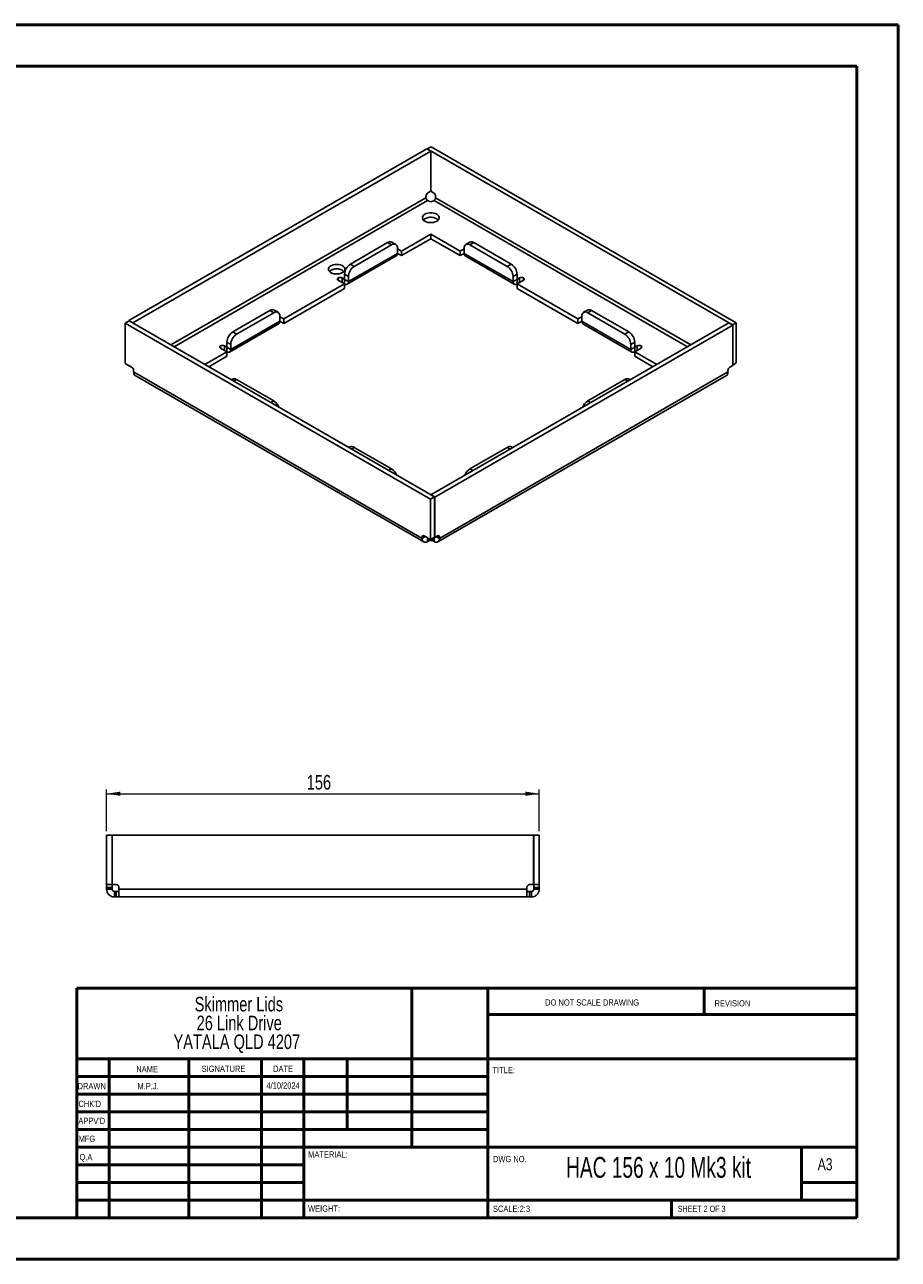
# Paper-space layout 'Sheet2' of a CAD drawing. Header units: millimetres. Extents: x 0 to 420, y 0 to 297.
# Tile 2 of 2: x 210 to 420, y 0 to 297. Entities that reach past the tile are written whole.
import ezdxf

# ---------------------------------------------------------------- set-up
doc = ezdxf.new("R2010")
doc.units = ezdxf.units.MM
doc.styles.add('SLDTEXTSTYLE0', font='TXT', dxfattribs={"width": 0.6875})
doc.styles.add('SLDTEXTSTYLE1', font='TXT', dxfattribs={"width": 0.75})
doc.dimstyles.new('SLDDIMSTYLE0', dxfattribs={"dimtxt": 3.5, "dimasz": 3.302, "dimexe": 0, "dimexo": 0.0625, "dimgap": 0.875, "dimtad": 1, "dimdec": 0, "dimlfac": 1.5, "dimrnd": 1e-09, "dimzin": 12, "dimdsep": 46, "dimtxsty": 'SLDTEXTSTYLE1', "dimsah": 1, "dimcen": 0.09, "dimadec": 0, "dimazin": 3, "dimtfac": 1, "dimtdec": 0, "dimtofl": 0, "dimtmove": 0, "dimatfit": 3, "dimfxl": 1, "dimfrac": 2, "dimtolj": 1, "dimtzin": 12, "dimarcsym": 0})

# ---------------------------------------------------------------- blocks, each defined once
blk = doc.blocks.new('SW_NOTE_0_1')
at = {"color": 0, "linetype": 'Continuous', "lineweight": 0, "char_height": 3.5, "attachment_point": 2, "style": 'SLDTEXTSTYLE1'}
for s, insert in [('Skimmer Lids', (13.89, 4.51)), ('26 Link Drive', (13.98, -0.01)), ('YATALA QLD 4207', (13.4, -4.54))]:
    blk.add_mtext(s, dxfattribs=dict(at, insert=insert))
blk = doc.blocks.new('_D_2')
at = {"color": 7, "linetype": 'Continuous', "lineweight": 0}
for p, q in [((230.06, 103.21), (230.06, 113.21)), ((334.06, 103.21), (334.06, 113.21)), ((230.06, 112.21), (334.06, 112.21))]:
    blk.add_line(p, q, dxfattribs=at)
at = {"color": 7, "linetype": 'Continuous', "lineweight": 18}
for points in [[(230.06, 112.21), (233.37, 111.71), (233.37, 112.72)], [(334.06, 112.21), (330.76, 112.72), (330.76, 111.71)]]:
    blk.add_solid(points, dxfattribs=at)
at = {"color": 7, "linetype": 'Continuous', "lineweight": 18, "insert": (278.18, 116.73), "char_height": 3.5, "attachment_point": 1, "style": 'SLDTEXTSTYLE1'}
blk.add_mtext('156', dxfattribs=at)

psp = doc.layouts.new('Sheet2')

# ---------------------------------------------------------------- linework, layer by layer
at = {"color": 7, "linetype": 'Continuous', "lineweight": 50}
for p, q in [((0.38, 297.21), (420.38, 297.21)), ((420.38, 0.21), (420.38, 297.21)), ((10.38, 287.21), (410.38, 287.21)), ((410.38, 287.21), (410.38, 10.21)), ((222.88, 65.46), (410.08, 65.46)), ((222.88, 65.46), (222.88, 10.21)), ((303.48, 65.46), (303.48, 27.21)), ((321.68, 65.46), (321.68, 10.21)), ((373.68, 59.09), (373.68, 65.46)), ((410.08, 59.09), (321.68, 59.09)), ((410.08, 48.46), (222.88, 48.46)), ((230.68, 48.46), (230.68, 10.21)), ((249.87, 48.46), (249.87, 10.21)), ((267.28, 48.46), (267.28, 10.21)), ((277.48, 10.21), (277.48, 48.46)), ((287.88, 31.46), (287.88, 48.46)), ((321.68, 44.21), (222.88, 44.21)), ((321.68, 39.96), (222.88, 39.96)), ((321.68, 35.71), (222.88, 35.71)), ((321.68, 31.46), (222.88, 31.46)), ((277.48, 27.21), (222.88, 27.21)), ((277.48, 27.21), (410.08, 27.21)), ((397.08, 14.46), (397.08, 27.21)), ((277.48, 22.96), (222.88, 22.96)), ((277.48, 18.71), (222.88, 18.71)), ((410.08, 18.71), (397.08, 18.71)), ((222.88, 14.46), (410.38, 14.46)), ((365.88, 10.21), (365.88, 14.46)), ((10.38, 10.21), (410.38, 10.21)), ((0.38, 0.21), (420.38, 0.21))]:
    psp.add_line(p, q, dxfattribs=at)
at = {"color": 7, "linetype": 'Continuous', "lineweight": 25}
for p, q in [((307.03, 267.37), (235.42, 226.03)), ((307.97, 266.82), (307.03, 267.37)), ((308.09, 267.87), (307.15, 267.33)), ((307.15, 267.3), (307.15, 267.33)), ((380.5, 224.98), (307.15, 267.33)), ((381.44, 225.53), (308.09, 267.87)), ((307.97, 266.82), (236.37, 225.49)), ((307.97, 257.13), (307.97, 266.82)), ((306.84, 255.58), (245.51, 220.18)), ((306.84, 255.94), (306.84, 255.58)), ((307.97, 257.13), (307.31, 256.75)), ((308.68, 256.75), (307.97, 257.16)), ((309.15, 255.58), (309.15, 255.94)), ((370.48, 220.18), (309.15, 255.58)), ((246.27, 219.74), (307.22, 254.93)), ((307.22, 254.93), (307.53, 254.75)), ((308.47, 254.75), (308.77, 254.93)), ((308.77, 254.93), (369.73, 219.74)), ((308, 246.83), (300.93, 242.75)), ((315.07, 242.75), (308, 246.83)), ((308, 245.74), (308, 246.83)), ((297.63, 244.79), (288.67, 239.62)), ((298.57, 244.25), (289.61, 239.08)), ((298.57, 244.25), (297.63, 244.79)), ((299.57, 244.35), (298.63, 244.89)), ((300.93, 241.66), (308, 245.74)), ((308, 245.74), (315.07, 241.66)), ((317.37, 244.89), (316.42, 244.35)), ((318.37, 244.79), (317.42, 244.25)), ((326.38, 239.08), (317.42, 244.25)), ((327.32, 239.62), (318.37, 244.79)), ((287.92, 234.79), (299.71, 241.6)), ((288.2, 235.4), (299.98, 242.21)), ((299.98, 242.21), (299.98, 243.43)), ((300.93, 242.75), (299.98, 243.29)), ((300.93, 241.66), (299.98, 242.21)), ((300.93, 242.75), (300.93, 241.66)), ((316.01, 243.29), (315.07, 242.75)), ((315.07, 241.66), (315.07, 242.75)), ((316.01, 242.21), (315.07, 241.66)), ((316.01, 243.43), (316.01, 242.21)), ((316.01, 242.21), (327.8, 235.4)), ((316.29, 241.6), (328.07, 234.79)), ((288.67, 239.62), (289.61, 239.08)), ((326.38, 239.08), (327.32, 239.62)), ((287.25, 234.86), (272.64, 226.42)), ((285.72, 235.74), (285.72, 236.29)), ((285.72, 235.74), (287.25, 234.86)), ((287.25, 235.95), (286.67, 236.29)), ((286.67, 236.29), (286.67, 235.2)), ((288.2, 236.63), (287.25, 237.17)), ((287.25, 237.17), (287.25, 235.95)), ((288.2, 235.4), (287.25, 235.95)), ((287.25, 234.86), (287.25, 235.95)), ((287.25, 233.77), (287.25, 234.86)), ((288.2, 236.63), (288.2, 235.4)), ((328.74, 237.17), (327.8, 236.63)), ((327.8, 235.4), (327.8, 236.63)), ((327.8, 235.4), (328.74, 235.95)), ((328.74, 235.95), (328.74, 237.17)), ((329.33, 236.29), (328.74, 235.95)), ((328.74, 234.86), (328.74, 235.95)), ((328.74, 234.86), (330.27, 235.74)), ((343.35, 226.42), (328.74, 234.86)), ((328.74, 234.86), (328.74, 233.77)), ((329.33, 235.2), (329.33, 236.29)), ((330.27, 236.29), (330.27, 235.74)), ((272.64, 225.33), (287.25, 233.77)), ((328.74, 233.77), (343.35, 225.33)), ((234.55, 225.42), (235.49, 225.96)), ((236.37, 225.49), (235.42, 226.03)), ((235.42, 226.03), (235.42, 225.92)), ((235.49, 225.96), (308.85, 183.62)), ((259.91, 219.07), (271.7, 225.88)), ((269.34, 228.46), (260.38, 223.29)), ((270.28, 227.92), (261.33, 222.75)), ((270.28, 227.92), (269.34, 228.46)), ((271.28, 228.02), (270.34, 228.56)), ((271.7, 225.88), (271.7, 227.1)), ((272.64, 226.42), (271.7, 226.97)), ((272.64, 225.33), (271.7, 225.88)), ((272.64, 226.42), (272.64, 225.33)), ((344.29, 226.97), (343.35, 226.42)), ((343.35, 225.33), (343.35, 226.42)), ((344.29, 225.88), (343.35, 225.33)), ((344.29, 227.1), (344.29, 225.88)), ((344.29, 225.88), (356.08, 219.07)), ((345.65, 228.56), (344.71, 228.02)), ((346.65, 228.46), (345.71, 227.92)), ((354.67, 222.75), (345.71, 227.92)), ((355.61, 223.29), (346.65, 228.46)), ((234.55, 225.42), (307.9, 183.07)), ((234.55, 215.73), (234.55, 225.42)), ((236.37, 225.46), (236.37, 225.49)), ((259.64, 218.46), (271.42, 225.27)), ((260.38, 223.29), (261.33, 222.75)), ((308.02, 184.12), (379.63, 225.46)), ((308.96, 183.58), (380.57, 224.91)), ((344.57, 225.27), (356.36, 218.46)), ((354.67, 222.75), (355.61, 223.29)), ((379.63, 225.46), (380.57, 224.91)), ((381.44, 225.53), (380.5, 224.98)), ((380.5, 224.95), (380.5, 224.98)), ((380.57, 224.91), (380.57, 215.22)), ((381.44, 215.84), (381.44, 225.53)), ((257.44, 219.96), (257.44, 219.41)), ((258.97, 219.62), (258.38, 219.96)), ((258.38, 219.96), (258.38, 218.87)), ((259.91, 220.3), (258.97, 220.84)), ((258.97, 220.84), (258.97, 219.62)), ((259.91, 220.3), (259.91, 219.07)), ((357.02, 220.84), (356.08, 220.3)), ((356.08, 219.07), (356.08, 220.3)), ((357.02, 219.62), (357.02, 220.84)), ((357.61, 219.96), (357.02, 219.62)), ((357.61, 218.87), (357.61, 219.96)), ((358.55, 219.41), (358.55, 219.96)), ((258.97, 218.53), (253.67, 215.47)), ((254.61, 214.93), (258.97, 217.44)), ((257.44, 219.41), (258.97, 218.53)), ((259.91, 219.07), (258.97, 219.62)), ((258.97, 218.53), (258.97, 219.62)), ((258.97, 217.44), (258.97, 218.53)), ((356.08, 219.07), (357.02, 219.62)), ((357.02, 218.53), (357.02, 219.62)), ((357.02, 218.53), (358.55, 219.41)), ((362.32, 215.47), (357.02, 218.53)), ((357.02, 218.53), (357.02, 217.44)), ((357.02, 217.44), (361.38, 214.93)), ((236.08, 214.84), (234.55, 215.73)), ((236.55, 213.67), (236.55, 214.03)), ((379.44, 213.67), (379.44, 214.03)), ((379.91, 214.84), (380.57, 215.22)), ((381.44, 215.84), (380.57, 215.33)), ((236.55, 213.67), (305.9, 173.64)), ((236.94, 212.82), (306.29, 172.79)), ((260.33, 211.96), (260.04, 211.79)), ((261.33, 211.86), (260.62, 211.46)), ((261.33, 211.86), (270.28, 206.69)), ((309.71, 172.79), (379.05, 212.82)), ((379.44, 213.67), (310.09, 173.64)), ((345.71, 206.69), (354.67, 211.86)), ((355.37, 211.46), (354.67, 211.86)), ((355.96, 211.79), (355.67, 211.96)), ((269.58, 206.29), (270.28, 206.69)), ((345.71, 206.69), (346.41, 206.29)), ((288.61, 195.63), (288.32, 195.47)), ((289.61, 195.54), (288.91, 195.13)), ((289.61, 195.54), (298.57, 190.36)), ((317.42, 190.36), (326.38, 195.54)), ((327.09, 195.13), (326.38, 195.54)), ((327.67, 195.47), (327.38, 195.63)), ((297.86, 189.96), (298.57, 190.36)), ((317.42, 190.36), (318.13, 189.96)), ((307.9, 183.07), (308.85, 183.62)), ((307.9, 173.38), (307.9, 183.07)), ((308.02, 184.12), (308.96, 183.58)), ((308.02, 184.09), (308.02, 184.12)), ((308.85, 173.93), (308.85, 183.62)), ((308.96, 183.58), (308.96, 173.89)), ((305.9, 173.99), (306.37, 174.27)), ((305.9, 173.64), (306.68, 174.09)), ((305.9, 173.64), (305.9, 173.99)), ((306.37, 174.27), (307.9, 173.38)), ((307.22, 172.88), (307.22, 173.78)), ((307.53, 173.06), (307.22, 172.88)), ((307.53, 173.06), (307.53, 173.6)), ((307.9, 173.38), (308.85, 173.93)), ((308.47, 173.06), (308.47, 173.71)), ((308.77, 172.88), (308.47, 173.06)), ((308.77, 172.88), (308.77, 173.89)), ((308.96, 173.89), (308.85, 173.95)), ((308.85, 173.94), (308.89, 173.93)), ((308.96, 173.89), (309.62, 174.27)), ((310.09, 173.64), (309.32, 174.09)), ((310.09, 173.99), (309.62, 174.27)), ((310.09, 173.99), (310.09, 173.64)), ((230.06, 102.21), (231.4, 102.21)), ((230.06, 90.35), (230.06, 102.21)), ((231.4, 90.35), (231.4, 102.21)), ((231.43, 102.21), (231.43, 90.35)), ((231.43, 102.21), (332.7, 102.21)), ((332.7, 102.21), (332.7, 90.35)), ((334.06, 102.21), (332.73, 102.21)), ((332.73, 90.35), (332.73, 102.21)), ((334.06, 90.35), (334.06, 102.21)), ((230.06, 90.35), (231.4, 90.35)), ((230.06, 89.68), (230.06, 90.35)), ((230.06, 89.68), (231.4, 89.68)), ((230.06, 89.25), (230.06, 89.68)), ((230.06, 89.25), (231.4, 89.25)), ((231.4, 89.68), (231.4, 90.35)), ((231.4, 89.25), (231.4, 89.68)), ((231.43, 90.35), (232.36, 90.35)), ((233.03, 89.68), (233.03, 89.25)), ((331.1, 89.25), (233.03, 89.25)), ((331.1, 89.25), (331.1, 89.68)), ((331.76, 90.35), (332.7, 90.35)), ((334.06, 90.35), (332.73, 90.35)), ((332.73, 89.68), (332.73, 90.35)), ((334.06, 89.68), (332.73, 89.68)), ((332.73, 89.25), (332.73, 89.68)), ((334.06, 89.25), (332.73, 89.25)), ((334.06, 89.68), (334.06, 90.35)), ((334.06, 89.25), (334.06, 89.68)), ((231.93, 87.38), (231.93, 88.71)), ((232.36, 88.71), (231.93, 88.71)), ((232.36, 87.38), (231.93, 87.38)), ((232.36, 87.38), (232.36, 88.71)), ((233.03, 88.71), (232.36, 88.71)), ((233.03, 87.38), (232.36, 87.38)), ((331.1, 87.38), (233.03, 87.38)), ((331.76, 88.71), (331.1, 88.71)), ((331.76, 87.38), (331.1, 87.38)), ((331.76, 87.38), (331.76, 88.71)), ((332.2, 88.71), (331.76, 88.71)), ((332.2, 87.38), (331.76, 87.38)), ((332.2, 87.38), (332.2, 88.71))]:
    psp.add_line(p, q, dxfattribs=at)
at = {"color": 7, "linetype": 'Continuous', "lineweight": 25, "flags": 128}
for points in [[(309.43, 249.95), (309.72, 250.15), (309.92, 250.39), (310.02, 250.65), (310.02, 250.91), (309.92, 251.17), (309.72, 251.4), (309.43, 251.61), (309.08, 251.77), (308.67, 251.89), (308.22, 251.94), (307.77, 251.94), (307.32, 251.89), (306.91, 251.77), (306.56, 251.61), (306.27, 251.4), (306.08, 251.17), (305.98, 250.91), (305.98, 250.65), (306.08, 250.39), (306.27, 250.15), (306.56, 249.95), (306.91, 249.78), (307.32, 249.67), (307.77, 249.61), (308.22, 249.61), (308.67, 249.67), (309.08, 249.78), (309.43, 249.95)], [(309.43, 250.52), (309.72, 250.31), (309.8, 250.23)], [(286.78, 237.58), (287.07, 237.79), (287.27, 238.03), (287.36, 238.3), (287.35, 238.56), (287.23, 238.82), (287.01, 239.06), (286.7, 239.26), (286.32, 239.41), (285.89, 239.51), (285.43, 239.55), (284.96, 239.53), (284.52, 239.44), (284.13, 239.3), (283.8, 239.11), (283.56, 238.88), (283.41, 238.63), (283.37, 238.36), (283.44, 238.1), (283.61, 237.85), (283.88, 237.63), (284.22, 237.45), (284.63, 237.32), (285.08, 237.25), (285.54, 237.25), (286, 237.3), (286.42, 237.41), (286.78, 237.58)]]:
    psp.add_lwpolyline(points, dxfattribs=at)
at = {"color": 7, "linetype": 'Continuous', "lineweight": 25}
for centre, radius, start, end in [((307.87, 255.89), 1.02, 122.6055, 177.3945), ((308.13, 255.89), 1.02, 2.6055, 57.3945), ((308, 255.66), 1.02, 242.6097, 297.3903), ((308.02, 248.02), 2.87, 60.551, 129.5282), ((298.21, 243.97), 1.01, 65.6929, 125.6176), ((299.12, 243.57), 0.873, 350.786, 129.2033), ((316.87, 243.57), 0.873, 50.7967, 189.214), ((317.78, 243.97), 1.01, 54.3824, 114.3071), ((299.33, 242.13), 0.657, 305.0133, 6.2988), ((316.66, 242.13), 0.657, 173.7012, 234.9867), ((285.37, 235.79), 2.71, 49.4755, 130.5245), ((290.33, 237.03), 3.07, 122.6055, 177.3945), ((291.27, 236.49), 3.07, 122.6055, 177.3945), ((324.73, 236.49), 3.07, 2.6055, 57.3945), ((325.67, 237.03), 3.07, 2.6055, 57.3945), ((285.83, 236.01), 0.291, 110.7834, 249.2166), ((286.19, 235.38), 1.02, 62.6097, 117.3903), ((287.62, 235.31), 0.582, 230.7967, 9.214), ((328.37, 235.31), 0.582, 170.786, 309.2033), ((329.8, 235.38), 1.02, 62.6097, 117.3903), ((330.17, 236.01), 0.291, 290.7834, 69.2166), ((269.93, 227.65), 1.01, 65.6929, 125.6176), ((270.84, 227.24), 0.873, 350.786, 129.2033), ((271.05, 225.81), 0.657, 305.0133, 6.2988), ((345.16, 227.24), 0.873, 50.7967, 189.214), ((344.95, 225.81), 0.657, 173.7012, 234.9867), ((346.07, 227.65), 1.01, 54.3824, 114.3071), ((262.04, 220.7), 3.07, 122.6055, 177.3945), ((353.95, 220.7), 3.07, 2.6055, 57.3945), ((257.54, 219.69), 0.291, 110.7834, 249.2166), ((257.91, 219.05), 1.02, 62.6097, 117.3903), ((262.98, 220.16), 3.07, 122.6055, 177.3945), ((353.01, 220.16), 3.07, 2.6055, 57.3945), ((358.08, 219.05), 1.02, 62.6097, 117.3903), ((358.45, 219.69), 0.291, 290.7834, 69.2166), ((259.34, 218.98), 0.582, 230.7967, 9.214), ((356.65, 218.98), 0.582, 170.786, 309.2033), ((235.53, 213.98), 1.02, 2.6055, 57.3945), ((380.46, 213.98), 1.02, 122.6055, 177.3945), ((260.74, 211.05), 1.01, 54.3824, 114.3071), ((355.25, 211.05), 1.01, 65.6929, 125.6176), ((268.62, 204.1), 3.07, 20.296, 57.3289), ((347.37, 204.1), 3.07, 122.6711, 159.704), ((289.03, 194.72), 1.01, 54.3824, 114.3071), ((326.97, 194.72), 1.01, 65.6929, 125.6176), ((296.91, 187.78), 3.07, 20.296, 57.3289), ((319.08, 187.78), 3.07, 122.6711, 159.704), ((306.19, 174.04), 0.291, 50.7967, 189.214), ((308, 172.15), 1.02, 62.6097, 117.3903), ((309.81, 174.04), 0.291, 350.786, 129.2033), ((232.36, 89.68), 0.667, 0, 90), ((331.76, 89.68), 0.667, 90, 180)]:
    psp.add_arc(centre, radius, start, end, dxfattribs=at)
for points, knots in [([(307.22, 254.93), (307.12, 254.99), (307.02, 255.09), (306.88, 255.33), (306.84, 255.47), (306.84, 255.58)], [0, 0, 0, 0, 0.5, 0.5, 1, 1, 1, 1]), ([(309.15, 255.58), (309.15, 255.47), (309.11, 255.33), (308.97, 255.09), (308.87, 254.99), (308.77, 254.93)], [0, 0, 0, 0, 0.5, 0.5, 1, 1, 1, 1]), ([(236.94, 212.82), (236.94, 212.82), (236.8, 212.85), (236.62, 213.13), (236.58, 213.49), (236.55, 213.67)], [0, 0, 0, 0, 0.000102, 0.500051, 1, 1, 1, 1]), ([(379.44, 213.67), (379.42, 213.49), (379.37, 213.13), (379.19, 212.85), (379.05, 212.82), (379.05, 212.82)], [0, 0, 0, 0, 0.499949, 0.999898, 1, 1, 1, 1]), ([(305.9, 173.64), (305.9, 173.44), (305.93, 173.26), (306.07, 172.97), (306.16, 172.86), (306.41, 172.72), (306.55, 172.69), (306.87, 172.72), (307.05, 172.78), (307.22, 172.88)], [0, 0, 0, 0, 0.25, 0.25, 0.5, 0.5, 0.75, 0.75, 1, 1, 1, 1]), ([(308.77, 172.88), (308.95, 172.78), (309.12, 172.72), (309.44, 172.69), (309.59, 172.72), (309.83, 172.86), (309.93, 172.97), (310.06, 173.26), (310.09, 173.44), (310.09, 173.64)], [0, 0, 0, 0, 0.25, 0.25, 0.5, 0.5, 0.75, 0.75, 1, 1, 1, 1]), ([(230.06, 89.25), (230.06, 89), (230.11, 88.76), (230.3, 88.31), (230.44, 88.1), (230.78, 87.75), (230.99, 87.62), (231.44, 87.43), (231.69, 87.38), (231.93, 87.38)], [0, 0, 0, 0, 0.25, 0.25, 0.5, 0.5, 0.75, 0.75, 1, 1, 1, 1]), ([(231.4, 89.25), (231.4, 89.11), (231.45, 88.97), (231.65, 88.77), (231.79, 88.71), (231.93, 88.71)], [0, 0, 0, 0, 0.5, 0.5, 1, 1, 1, 1]), ([(233.03, 87.38), (233.03, 87.38), (233.03, 87.43), (233.03, 87.62), (233.03, 87.75), (233.03, 88.1), (233.03, 88.31), (233.03, 88.76), (233.03, 89), (233.03, 89.25)], [0, 0, 0, 0, 0.25, 0.25, 0.5, 0.5, 0.75, 0.75, 1, 1, 1, 1]), ([(331.1, 89.25), (331.1, 89), (331.1, 88.76), (331.1, 88.31), (331.1, 88.1), (331.1, 87.75), (331.1, 87.62), (331.1, 87.43), (331.1, 87.38), (331.1, 87.38)], [0, 0, 0, 0, 0.25, 0.25, 0.5, 0.5, 0.75, 0.75, 1, 1, 1, 1]), ([(332.2, 88.71), (332.34, 88.71), (332.47, 88.77), (332.67, 88.97), (332.73, 89.11), (332.73, 89.25)], [0, 0, 0, 0, 0.5, 0.5, 1, 1, 1, 1]), ([(332.2, 87.38), (332.44, 87.38), (332.68, 87.43), (333.14, 87.62), (333.34, 87.75), (333.69, 88.1), (333.83, 88.31), (334.01, 88.76), (334.06, 89), (334.06, 89.25)], [0, 0, 0, 0, 0.25, 0.25, 0.5, 0.5, 0.75, 0.75, 1, 1, 1, 1])]:
    psp.add_open_spline(points, degree=3, knots=knots, dxfattribs=at)

# ---------------------------------------------------------------- block references
at = {"color": 7, "linetype": 'Continuous', "lineweight": 0}
psp.add_blockref('SW_NOTE_0_1', (247.97, 58.84), dxfattribs=at)

# ---------------------------------------------------------------- texts
for s, insert, char_height, attachment_point, style in [('DO NOT SCALE DRAWING', (335.49, 62.75), 1.5, 1, 'SLDTEXTSTYLE1'), ('REVISION', (376.21, 62.55), 1.5, 1, 'SLDTEXTSTYLE1'), ('NAME', (237.2, 46.72), 1.5, 1, 'SLDTEXTSTYLE1'), ('SIGNATURE', (252.91, 46.78), 1.5, 1, 'SLDTEXTSTYLE1'), ('DATE', (270.09, 46.79), 1.5, 1, 'SLDTEXTSTYLE1'), ('TITLE:', (322.84, 46.49), 1.5, 1, 'SLDTEXTSTYLE1'), ('DRAWN', (223.09, 42.64), 1.5, 1, 'SLDTEXTSTYLE1'), ('M.P.J.', (240.04, 42.6), 1.499, 2, 'SLDTEXTSTYLE1'), ('4/10/2024', (272.49, 42.77), 1.499, 2, 'SLDTEXTSTYLE1'), ("CHK'D", (223.29, 38.37), 1.5, 1, 'SLDTEXTSTYLE1'), ("APPV'D", (223.28, 34.28), 1.5, 1, 'SLDTEXTSTYLE1'), ('MFG', (223.33, 29.95), 1.5, 1, 'SLDTEXTSTYLE1'), ('Q.A', (223.55, 25.56), 1.5, 1, 'SLDTEXTSTYLE1'), ('MATERIAL:', (278.52, 26.2), 1.5, 1, 'SLDTEXTSTYLE1'), ('DWG NO.', (322.95, 25.08), 1.5, 1, 'SLDTEXTSTYLE1'), ('HAC 156 x 10 Mk3 kit', (362.75, 24.83), 5, 2, 'SLDTEXTSTYLE0'), ('A3', (401, 24.52), 2.91, 1, 'SLDTEXTSTYLE1'), ('WEIGHT:', (278.5, 13.16), 1.499, 1, 'SLDTEXTSTYLE1'), ('SCALE:2:3', (322.95, 13.11), 1.5, 1, 'SLDTEXTSTYLE1'), ('SHEET 2 OF 3', (367.36, 13.11), 1.5, 1, 'SLDTEXTSTYLE0')]:
    psp.add_mtext(s, dxfattribs=dict(at, insert=insert, char_height=char_height, attachment_point=attachment_point, style=style))

# ---------------------------------------------------------------- dimensions: what is measured, and where the dimension line sits
at = {"color": 7, "linetype": 'Continuous', "lineweight": 18}
dim = psp.add_linear_dim(base=(334.06, 112.21), p1=(230.06, 102.21), p2=(334.06, 102.21), dimstyle='SLDDIMSTYLE0', dxfattribs=at)
dim.commit()
dim.dimension.update_dxf_attribs({"geometry": '_D_2', "text_midpoint": (282.06, 112.21), "dimtype": 160})

doc.saveas('drawing.dxf')
